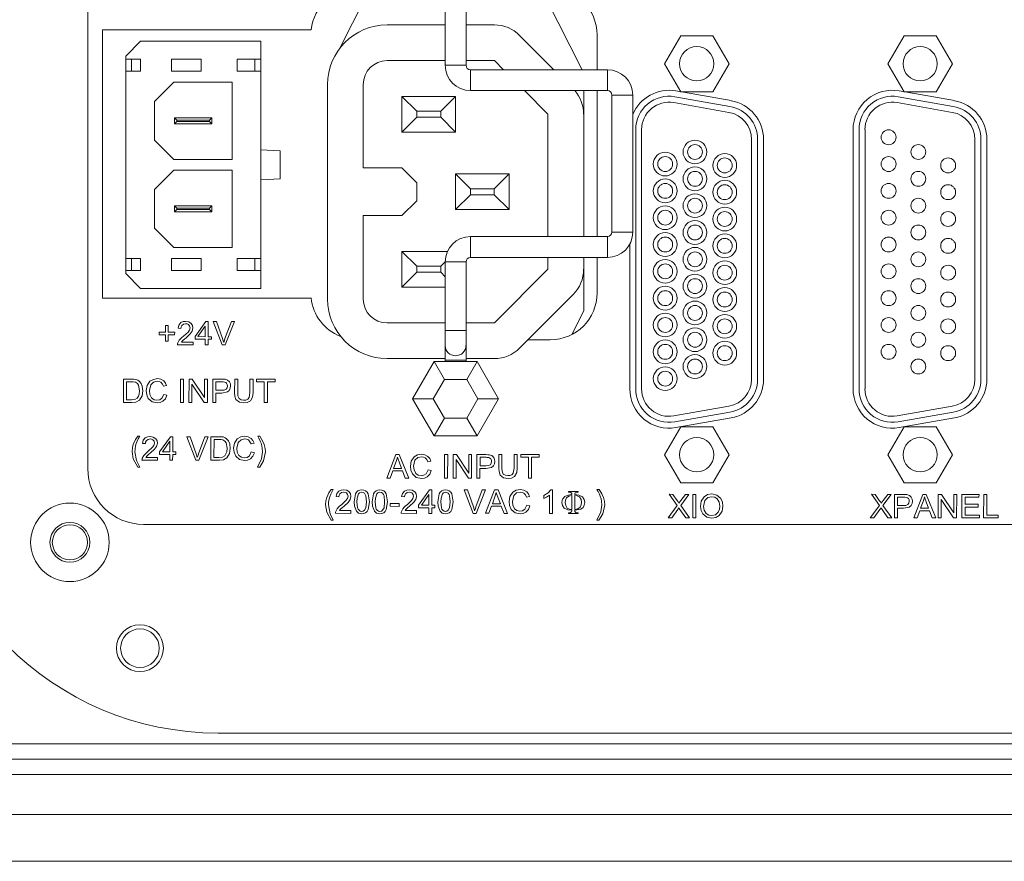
# Model space of a CAD drawing. Extents: x 13 to 426, y 7 to 274.
# Tile 3 of 29: x 72 to 85, y 47 to 58. Entities that reach past the tile are written whole.
import ezdxf

# ---------------------------------------------------------------- set-up
doc = ezdxf.new("R2010")
doc.units = 0
doc.header["$MEASUREMENT"] = 0

msp = doc.modelspace()

# ---------------------------------------------------------------- linework, layer by layer
at = {"color": 7, "linetype": 'Continuous', "lineweight": 15}
for p, q in [((72.864, 59.908), (72.864, 51.812)), ((76.477, 57.955), (76.088, 57.186)), ((79.189, 56.911), (78.662, 57.955)), ((77.436, 57.845), (77.436, 56.969)), ((77.703, 56.969), (77.703, 57.845)), ((76.693, 57.485), (77.436, 57.485)), ((77.703, 57.485), (78.066, 57.485)), ((75.721, 57.422), (73.054, 57.422)), ((73.054, 57.422), (73.054, 53.993)), ((78.389, 57.351), (78.828, 56.911)), ((79.379, 56.911), (79.379, 57.357)), ((80.449, 57.345), (80.243, 56.988)), ((80.862, 57.345), (80.449, 57.345)), ((81.068, 56.988), (80.862, 57.345)), ((83.307, 57.345), (83.1, 56.988)), ((83.719, 57.345), (83.307, 57.345)), ((83.925, 56.988), (83.719, 57.345)), ((73.539, 57.277), (73.349, 57.086)), ((75.078, 57.277), (73.539, 57.277)), ((75.078, 57.277), (75.078, 57.046)), ((73.349, 57.086), (73.349, 57.046)), ((73.539, 57.046), (73.349, 57.046)), ((73.349, 56.894), (73.349, 57.046)), ((73.425, 57.046), (73.425, 56.894)), ((73.539, 57.046), (73.539, 56.894)), ((73.935, 57.046), (74.316, 57.046)), ((73.935, 56.894), (73.935, 57.046)), ((74.316, 57.046), (74.316, 56.894)), ((74.774, 57.046), (75.078, 57.046)), ((74.774, 56.894), (74.774, 57.046)), ((75.002, 56.894), (75.002, 57.046)), ((75.078, 57.046), (75.078, 56.894)), ((77.436, 57.028), (76.693, 57.028)), ((77.436, 56.969), (77.569, 56.969)), ((77.569, 56.969), (77.703, 56.969)), ((78.066, 57.028), (77.703, 57.028)), ((78.182, 56.911), (78.066, 57.028)), ((80.243, 56.988), (80.449, 56.63)), ((80.862, 56.63), (81.068, 56.988)), ((83.1, 56.988), (83.307, 56.63)), ((83.719, 56.63), (83.925, 56.988)), ((73.349, 56.894), (73.539, 56.894)), ((73.349, 56.894), (73.349, 54.497)), ((74.316, 56.894), (73.935, 56.894)), ((75.078, 56.894), (74.774, 56.894)), ((75.078, 55.886), (75.078, 56.894)), ((79.512, 56.911), (77.76, 56.911)), ((77.76, 56.778), (77.76, 56.911)), ((79.512, 56.778), (79.512, 56.911)), ((73.718, 56.505), (73.966, 56.753)), ((73.966, 56.753), (74.709, 56.753)), ((74.709, 56.753), (74.709, 55.762)), ((75.931, 53.98), (75.931, 56.723)), ((76.388, 56.723), (76.388, 55.656)), ((77.76, 56.645), (77.76, 56.778)), ((79.512, 56.645), (79.512, 56.778)), ((77.074, 56.38), (76.883, 56.57)), ((77.569, 56.57), (76.883, 56.57)), ((76.883, 56.57), (76.883, 56.113)), ((77.379, 56.38), (77.569, 56.57)), ((77.569, 56.113), (77.569, 56.57)), ((77.76, 56.645), (79.512, 56.645)), ((78.75, 56.343), (78.449, 56.645)), ((79.208, 56.343), (79.208, 56.645)), ((79.379, 54.778), (79.379, 56.645)), ((79.569, 56.588), (79.569, 54.835)), ((79.569, 56.588), (79.703, 56.588)), ((79.703, 56.588), (79.836, 56.588)), ((79.836, 54.835), (79.836, 56.588)), ((81.08, 56.442), (80.375, 56.566)), ((80.388, 56.641), (81.093, 56.517)), ((80.449, 56.63), (80.862, 56.63)), ((83.937, 56.442), (83.233, 56.566)), ((83.246, 56.641), (83.951, 56.517)), ((83.307, 56.63), (83.719, 56.63)), ((73.718, 56.01), (73.718, 56.505)), ((81.067, 56.367), (80.362, 56.491)), ((81.067, 56.367), (80.362, 56.491)), ((83.924, 56.367), (83.219, 56.491)), ((77.379, 56.38), (77.074, 56.38)), ((77.074, 56.38), (77.074, 56.304)), ((77.379, 56.38), (77.379, 56.304)), ((78.75, 54.778), (78.75, 56.343)), ((79.208, 56.343), (79.208, 54.778)), ((73.975, 56.296), (74.452, 56.296)), ((74.004, 56.267), (73.975, 56.296)), ((73.975, 56.219), (73.975, 56.296)), ((73.975, 56.219), (74.004, 56.248)), ((74.452, 56.219), (73.975, 56.219)), ((74.423, 56.267), (74.004, 56.267)), ((74.004, 56.267), (74.004, 56.248)), ((74.004, 56.248), (74.423, 56.248)), ((74.452, 56.296), (74.423, 56.267)), ((74.423, 56.248), (74.423, 56.267)), ((74.423, 56.248), (74.452, 56.219)), ((74.452, 56.296), (74.452, 56.219)), ((77.074, 56.304), (76.883, 56.113)), ((77.074, 56.304), (77.379, 56.304)), ((77.569, 56.113), (77.379, 56.304)), ((76.883, 56.113), (77.569, 56.113)), ((79.874, 56.146), (79.874, 52.831)), ((79.95, 56.146), (79.95, 52.831)), ((79.95, 56.146), (79.95, 52.831)), ((82.656, 52.831), (82.656, 56.146)), ((82.732, 56.146), (82.732, 52.831)), ((82.808, 56.146), (82.808, 52.831)), ((73.966, 55.762), (73.718, 56.01)), ((81.356, 52.955), (81.356, 56.021)), ((81.356, 52.955), (81.356, 56.021)), ((81.433, 52.955), (81.433, 56.021)), ((81.509, 56.021), (81.509, 52.955)), ((84.214, 52.955), (84.214, 56.021)), ((84.29, 52.955), (84.29, 56.021)), ((84.366, 56.021), (84.366, 52.955)), ((75.078, 55.505), (75.078, 55.886)), ((75.326, 55.873), (75.078, 55.886)), ((75.326, 55.518), (75.326, 55.873)), ((74.709, 55.762), (73.966, 55.762)), ((73.718, 55.381), (73.966, 55.629)), ((73.966, 55.629), (74.709, 55.629)), ((74.709, 55.629), (74.709, 54.638)), ((76.388, 55.656), (76.883, 55.656)), ((76.883, 55.656), (77.074, 55.466)), ((78.255, 55.58), (77.569, 55.58)), ((77.569, 55.58), (77.76, 55.389)), ((77.569, 55.58), (77.569, 55.123)), ((78.255, 55.58), (78.065, 55.389)), ((78.255, 55.123), (78.255, 55.58)), ((75.078, 55.505), (75.326, 55.518)), ((75.078, 54.497), (75.078, 55.505)), ((77.074, 55.237), (77.074, 55.466)), ((73.718, 54.886), (73.718, 55.381)), ((77.569, 55.123), (77.76, 55.313)), ((77.76, 55.389), (78.065, 55.389)), ((77.76, 55.313), (77.76, 55.389)), ((78.065, 55.313), (77.76, 55.313)), ((78.065, 55.313), (78.065, 55.389)), ((78.065, 55.313), (78.255, 55.123)), ((77.074, 55.237), (76.883, 55.046)), ((73.975, 55.095), (73.975, 55.172)), ((74.004, 55.143), (73.975, 55.172)), ((73.975, 55.172), (74.452, 55.172)), ((73.975, 55.095), (74.004, 55.124)), ((74.452, 55.095), (73.975, 55.095)), ((74.004, 55.143), (74.004, 55.124)), ((74.423, 55.143), (74.004, 55.143)), ((74.004, 55.124), (74.423, 55.124)), ((74.452, 55.172), (74.423, 55.143)), ((74.423, 55.124), (74.423, 55.143)), ((74.423, 55.124), (74.452, 55.095)), ((74.452, 55.172), (74.452, 55.095)), ((77.569, 55.123), (78.255, 55.123)), ((76.883, 55.046), (76.388, 55.046)), ((76.388, 55.046), (76.388, 53.98)), ((73.966, 54.638), (73.718, 54.886)), ((79.569, 54.835), (79.703, 54.835)), ((79.703, 54.835), (79.836, 54.835)), ((79.512, 54.778), (77.76, 54.778)), ((77.76, 54.778), (77.76, 54.644)), ((79.512, 54.778), (79.512, 54.644)), ((79.798, 52.831), (79.798, 54.683)), ((74.709, 54.638), (73.966, 54.638)), ((77.074, 54.399), (76.883, 54.589)), ((76.883, 54.589), (76.883, 54.132)), ((77.465, 54.589), (76.883, 54.589)), ((77.76, 54.644), (77.76, 54.511)), ((79.512, 54.644), (79.512, 54.511)), ((73.539, 54.497), (73.349, 54.497)), ((73.349, 54.345), (73.349, 54.497)), ((73.425, 54.497), (73.425, 54.345)), ((73.539, 54.497), (73.539, 54.345)), ((73.935, 54.497), (74.316, 54.497)), ((73.935, 54.345), (73.935, 54.497)), ((74.316, 54.497), (74.316, 54.345)), ((74.774, 54.497), (75.078, 54.497)), ((74.774, 54.345), (74.774, 54.497)), ((75.002, 54.345), (75.002, 54.497)), ((75.078, 54.497), (75.078, 54.345)), ((77.379, 54.399), (77.436, 54.456)), ((77.436, 54.454), (77.436, 53.578)), ((77.436, 54.454), (77.569, 54.454)), ((77.569, 54.454), (77.703, 54.454)), ((77.703, 53.578), (77.703, 54.454)), ((77.76, 54.511), (79.512, 54.511)), ((78.75, 54.36), (78.75, 54.511)), ((79.208, 54.511), (79.208, 54.36)), ((79.379, 54.058), (79.379, 54.511)), ((73.349, 54.345), (73.539, 54.345)), ((73.349, 54.305), (73.349, 54.345)), ((73.349, 54.305), (73.539, 54.114)), ((74.316, 54.345), (73.935, 54.345)), ((75.078, 54.345), (74.774, 54.345)), ((75.078, 54.114), (75.078, 54.345)), ((76.883, 54.132), (77.074, 54.323)), ((77.074, 54.399), (77.074, 54.323)), ((77.379, 54.399), (77.074, 54.399)), ((77.074, 54.323), (77.379, 54.323)), ((77.379, 54.323), (77.379, 54.399)), ((77.379, 54.323), (77.436, 54.265)), ((78.066, 53.675), (78.75, 54.36)), ((79.208, 53.827), (79.208, 54.36)), ((73.539, 54.114), (75.078, 54.114)), ((76.883, 54.132), (77.436, 54.132)), ((73.054, 53.993), (75.721, 53.993)), ((79.074, 54.036), (78.389, 53.352)), ((79.056, 53.526), (79.208, 53.827)), ((74.237, 53.499), (74.374, 53.693)), ((74.374, 53.693), (74.404, 53.693)), ((74.404, 53.693), (74.404, 53.498)), ((74.583, 53.393), (74.467, 53.693)), ((74.467, 53.693), (74.51, 53.693)), ((74.51, 53.693), (74.587, 53.475)), ((74.619, 53.475), (74.701, 53.693)), ((74.742, 53.693), (74.623, 53.393)), ((74.701, 53.693), (74.742, 53.693)), ((76.693, 53.675), (77.436, 53.675)), ((77.703, 53.675), (78.066, 53.675)), ((73.777, 53.524), (73.777, 53.558)), ((73.777, 53.558), (73.859, 53.558)), ((73.859, 53.64), (73.894, 53.64)), ((73.859, 53.558), (73.859, 53.64)), ((73.894, 53.64), (73.894, 53.558)), ((73.894, 53.558), (73.976, 53.558)), ((73.976, 53.558), (73.975, 53.524)), ((74.056, 53.604), (74.018, 53.608)), ((74.367, 53.634), (74.273, 53.499)), ((74.367, 53.498), (74.367, 53.634)), ((77.436, 53.578), (77.436, 53.387)), ((77.436, 53.578), (77.569, 53.578)), ((77.569, 53.578), (77.703, 53.578)), ((77.703, 53.387), (77.703, 53.578)), ((73.859, 53.524), (73.777, 53.524)), ((73.859, 53.441), (73.859, 53.524)), ((73.894, 53.441), (73.859, 53.441)), ((73.894, 53.524), (73.894, 53.441)), ((73.975, 53.524), (73.894, 53.524)), ((74.062, 53.428), (74.21, 53.428)), ((74.21, 53.428), (74.21, 53.393)), ((74.237, 53.465), (74.237, 53.499)), ((74.367, 53.465), (74.237, 53.465)), ((74.273, 53.499), (74.367, 53.498)), ((74.367, 53.393), (74.367, 53.465)), ((74.404, 53.498), (74.445, 53.498)), ((74.445, 53.465), (74.404, 53.465)), ((74.404, 53.465), (74.404, 53.393)), ((74.445, 53.498), (74.445, 53.465)), ((76.088, 53.516), (76.095, 53.502)), ((78.497, 53.46), (78.781, 53.46)), ((74.21, 53.393), (74.011, 53.393)), ((74.404, 53.393), (74.367, 53.393)), ((74.623, 53.393), (74.583, 53.393)), ((77.436, 53.387), (77.436, 53.197)), ((77.703, 53.197), (77.703, 53.387)), ((77.436, 53.218), (76.693, 53.218)), ((77.019, 52.705), (77.294, 53.181)), ((77.294, 53.181), (77.426, 52.953)), ((77.294, 53.181), (77.844, 53.181)), ((77.436, 53.197), (77.436, 53.181)), ((77.436, 53.197), (77.569, 53.197)), ((77.569, 53.197), (77.703, 53.197)), ((78.066, 53.218), (77.703, 53.218)), ((77.703, 53.181), (77.703, 53.197)), ((77.844, 53.181), (77.712, 52.953)), ((77.844, 53.181), (78.119, 52.705)), ((73.32, 52.656), (73.32, 52.957)), ((73.32, 52.957), (73.424, 52.957)), ((73.423, 52.921), (73.36, 52.921)), ((73.36, 52.921), (73.36, 52.692)), ((74.049, 52.656), (74.05, 52.957)), ((74.05, 52.957), (74.089, 52.957)), ((74.089, 52.957), (74.089, 52.656)), ((74.158, 52.656), (74.159, 52.957)), ((74.159, 52.957), (74.2, 52.957)), ((74.2, 52.957), (74.357, 52.721)), ((74.357, 52.721), (74.357, 52.956)), ((74.357, 52.956), (74.396, 52.956)), ((74.396, 52.956), (74.395, 52.656)), ((74.462, 52.656), (74.462, 52.957)), ((74.462, 52.957), (74.576, 52.957)), ((74.579, 52.921), (74.502, 52.921)), ((74.502, 52.921), (74.502, 52.814)), ((74.742, 52.783), (74.743, 52.957)), ((74.743, 52.957), (74.782, 52.957)), ((74.782, 52.957), (74.782, 52.783)), ((74.939, 52.956), (74.979, 52.956)), ((74.939, 52.783), (74.939, 52.956)), ((74.979, 52.956), (74.979, 52.783)), ((75.022, 52.921), (75.023, 52.957)), ((75.121, 52.921), (75.022, 52.921)), ((75.023, 52.957), (75.261, 52.956)), ((75.121, 52.656), (75.121, 52.921)), ((75.261, 52.921), (75.161, 52.921)), ((75.161, 52.921), (75.161, 52.656)), ((75.261, 52.956), (75.261, 52.921)), ((77.426, 52.953), (77.283, 52.705)), ((77.712, 52.953), (77.426, 52.953)), ((77.855, 52.705), (77.712, 52.953)), ((73.872, 52.874), (73.833, 52.865)), ((74.354, 52.656), (74.197, 52.892)), ((74.197, 52.892), (74.197, 52.656)), ((74.502, 52.814), (74.58, 52.814)), ((73.428, 52.656), (73.32, 52.656)), ((73.36, 52.692), (73.424, 52.692)), ((73.837, 52.761), (73.877, 52.751)), ((74.089, 52.656), (74.049, 52.656)), ((74.197, 52.656), (74.158, 52.656)), ((74.395, 52.656), (74.354, 52.656)), ((74.502, 52.656), (74.462, 52.656)), ((74.502, 52.778), (74.502, 52.656)), ((74.579, 52.778), (74.502, 52.778)), ((75.161, 52.656), (75.121, 52.656)), ((77.283, 52.705), (77.019, 52.705)), ((77.294, 52.229), (77.019, 52.705)), ((77.283, 52.705), (77.426, 52.458)), ((77.712, 52.458), (77.855, 52.705)), ((78.119, 52.705), (77.844, 52.229)), ((78.119, 52.705), (77.855, 52.705)), ((80.362, 52.486), (81.067, 52.61)), ((80.362, 52.486), (81.067, 52.61)), ((80.375, 52.411), (81.08, 52.535)), ((83.219, 52.486), (83.924, 52.61)), ((83.233, 52.411), (83.937, 52.535)), ((77.426, 52.458), (77.294, 52.229)), ((77.426, 52.458), (77.712, 52.458)), ((77.712, 52.458), (77.844, 52.229)), ((80.388, 52.336), (81.093, 52.46)), ((83.246, 52.336), (83.951, 52.46)), ((80.449, 52.346), (80.243, 51.989)), ((80.862, 52.346), (80.449, 52.346)), ((81.068, 51.989), (80.862, 52.346)), ((83.307, 52.346), (83.1, 51.989)), ((83.719, 52.346), (83.307, 52.346)), ((83.925, 51.989), (83.719, 52.346)), ((73.503, 52.225), (73.529, 52.225)), ((73.782, 52.026), (73.92, 52.22)), ((73.913, 52.161), (73.819, 52.026)), ((73.913, 52.025), (73.913, 52.161)), ((73.92, 52.22), (73.95, 52.22)), ((73.95, 52.22), (73.95, 52.025)), ((74.245, 51.92), (74.129, 52.22)), ((74.129, 52.22), (74.172, 52.22)), ((74.172, 52.22), (74.25, 52.002)), ((74.282, 52.002), (74.363, 52.22)), ((74.404, 52.22), (74.285, 51.92)), ((74.363, 52.22), (74.404, 52.22)), ((74.439, 51.92), (74.439, 52.22)), ((74.439, 52.22), (74.543, 52.22)), ((74.479, 52.185), (74.478, 51.955)), ((74.542, 52.185), (74.479, 52.185)), ((75.038, 52.225), (75.065, 52.225)), ((77.844, 52.229), (77.294, 52.229)), ((73.602, 52.131), (73.564, 52.134)), ((73.782, 51.992), (73.782, 52.026)), ((74.991, 52.137), (74.952, 52.128)), ((73.755, 51.92), (73.557, 51.92)), ((73.608, 51.955), (73.755, 51.955)), ((73.755, 51.955), (73.755, 51.92)), ((73.913, 51.992), (73.782, 51.992)), ((73.819, 52.026), (73.913, 52.025)), ((73.912, 51.92), (73.913, 51.992)), ((73.949, 51.92), (73.912, 51.92)), ((73.95, 51.991), (73.949, 51.92)), ((73.95, 52.025), (73.99, 52.025)), ((73.99, 51.991), (73.95, 51.991)), ((73.99, 52.025), (73.99, 51.991)), ((74.285, 51.92), (74.245, 51.92)), ((74.547, 51.92), (74.439, 51.92)), ((74.478, 51.955), (74.542, 51.955)), ((74.956, 52.025), (74.996, 52.015)), ((76.69, 51.691), (76.806, 51.991)), ((76.81, 51.902), (76.777, 51.814)), ((76.806, 51.991), (76.848, 51.991)), ((76.848, 51.991), (76.971, 51.691)), ((77.252, 51.909), (77.213, 51.899)), ((77.429, 51.691), (77.429, 51.991)), ((77.429, 51.991), (77.469, 51.991)), ((77.469, 51.991), (77.468, 51.691)), ((77.538, 51.691), (77.539, 51.991)), ((77.539, 51.991), (77.579, 51.991)), ((77.577, 51.927), (77.576, 51.691)), ((77.734, 51.691), (77.577, 51.927)), ((77.579, 51.991), (77.737, 51.755)), ((77.737, 51.755), (77.737, 51.991)), ((77.737, 51.991), (77.775, 51.991)), ((77.775, 51.991), (77.775, 51.691)), ((77.842, 51.691), (77.842, 51.991)), ((77.842, 51.991), (77.955, 51.991)), ((77.959, 51.956), (77.882, 51.956)), ((77.882, 51.956), (77.882, 51.849)), ((78.122, 51.818), (78.122, 51.991)), ((78.122, 51.991), (78.162, 51.991)), ((78.162, 51.991), (78.162, 51.818)), ((78.319, 51.991), (78.359, 51.991)), ((78.319, 51.818), (78.319, 51.991)), ((78.359, 51.991), (78.358, 51.817)), ((78.402, 51.956), (78.402, 51.991)), ((78.402, 51.991), (78.64, 51.991)), ((78.501, 51.956), (78.402, 51.956)), ((78.501, 51.691), (78.501, 51.956)), ((78.541, 51.956), (78.54, 51.691)), ((78.64, 51.956), (78.541, 51.956)), ((78.64, 51.991), (78.64, 51.956)), ((80.243, 51.989), (80.449, 51.632)), ((80.862, 51.632), (81.068, 51.989)), ((83.1, 51.989), (83.307, 51.632)), ((83.719, 51.632), (83.925, 51.989)), ((73.528, 51.831), (73.502, 51.831)), ((75.064, 51.831), (75.037, 51.831)), ((76.765, 51.782), (76.732, 51.691)), ((76.891, 51.782), (76.765, 51.782)), ((76.777, 51.814), (76.879, 51.814)), ((76.879, 51.814), (76.847, 51.897)), ((76.926, 51.691), (76.891, 51.782)), ((77.217, 51.796), (77.257, 51.786)), ((77.958, 51.813), (77.881, 51.813)), ((77.881, 51.813), (77.881, 51.691)), ((77.882, 51.849), (77.959, 51.848)), ((76.732, 51.691), (76.69, 51.691)), ((76.971, 51.691), (76.926, 51.691)), ((77.468, 51.691), (77.429, 51.691)), ((77.576, 51.691), (77.538, 51.691)), ((77.775, 51.691), (77.734, 51.691)), ((77.881, 51.691), (77.842, 51.691)), ((78.54, 51.691), (78.501, 51.691)), ((75.978, 51.545), (76.005, 51.545)), ((77.097, 51.345), (77.235, 51.54)), ((77.235, 51.54), (77.265, 51.54)), ((77.265, 51.54), (77.264, 51.345)), ((77.677, 51.54), (77.72, 51.54)), ((77.793, 51.239), (77.677, 51.54)), ((77.72, 51.54), (77.797, 51.321)), ((77.829, 51.321), (77.911, 51.539)), ((77.951, 51.539), (77.833, 51.239)), ((77.911, 51.539), (77.951, 51.539)), ((77.953, 51.24), (78.069, 51.54)), ((78.069, 51.54), (78.112, 51.54)), ((78.112, 51.54), (78.234, 51.239)), ((78.786, 51.541), (78.81, 51.541)), ((78.81, 51.541), (78.81, 51.239)), ((79.378, 51.545), (79.405, 51.545)), ((80.449, 51.632), (80.862, 51.632)), ((83.307, 51.632), (83.719, 51.632)), ((76.077, 51.45), (76.04, 51.454)), ((76.917, 51.45), (76.879, 51.454)), ((77.228, 51.48), (77.133, 51.345)), ((77.227, 51.345), (77.228, 51.48)), ((78.073, 51.451), (78.04, 51.363)), ((78.142, 51.363), (78.111, 51.446)), ((78.515, 51.457), (78.476, 51.448)), ((78.699, 51.43), (78.699, 51.466)), ((78.773, 51.239), (78.773, 51.474)), ((79.016, 51.511), (79.016, 51.518)), ((79.016, 51.518), (79.137, 51.518)), ((79.027, 51.511), (79.016, 51.511)), ((79.056, 51.29), (79.056, 51.467)), ((79.096, 51.467), (79.095, 51.29)), ((79.137, 51.51), (79.126, 51.51)), ((79.137, 51.518), (79.137, 51.51)), ((80.302, 51.483), (80.349, 51.482)), ((80.404, 51.339), (80.302, 51.483)), ((80.349, 51.482), (80.403, 51.405)), ((80.555, 51.482), (80.449, 51.341)), ((80.451, 51.403), (80.512, 51.482)), ((80.512, 51.482), (80.555, 51.482)), ((80.604, 51.182), (80.605, 51.482)), ((80.605, 51.482), (80.645, 51.482)), ((80.645, 51.482), (80.644, 51.182)), ((82.889, 51.483), (82.936, 51.482)), ((82.991, 51.339), (82.889, 51.483)), ((82.936, 51.482), (82.99, 51.405)), ((83.142, 51.482), (83.036, 51.341)), ((83.038, 51.403), (83.099, 51.482)), ((83.099, 51.482), (83.142, 51.482)), ((83.185, 51.482), (83.299, 51.482)), ((83.185, 51.182), (83.185, 51.482)), ((83.225, 51.447), (83.225, 51.34)), ((83.302, 51.447), (83.225, 51.447)), ((83.431, 51.182), (83.547, 51.482)), ((83.547, 51.482), (83.59, 51.482)), ((83.59, 51.482), (83.712, 51.182)), ((83.744, 51.182), (83.744, 51.482)), ((83.744, 51.482), (83.785, 51.482)), ((83.939, 51.182), (83.782, 51.418)), ((83.782, 51.418), (83.782, 51.182)), ((83.785, 51.482), (83.942, 51.246)), ((83.942, 51.246), (83.943, 51.482)), ((83.943, 51.482), (83.981, 51.482)), ((83.981, 51.482), (83.98, 51.182)), ((84.048, 51.482), (84.266, 51.482)), ((84.048, 51.182), (84.048, 51.482)), ((84.265, 51.447), (84.088, 51.447)), ((84.088, 51.447), (84.088, 51.355)), ((84.266, 51.482), (84.265, 51.447)), ((84.325, 51.182), (84.326, 51.482)), ((84.326, 51.482), (84.365, 51.482)), ((84.365, 51.482), (84.365, 51.218)), ((76.084, 51.275), (76.231, 51.275)), ((76.231, 51.275), (76.231, 51.239)), ((76.732, 51.33), (76.732, 51.367)), ((76.732, 51.367), (76.846, 51.367)), ((76.846, 51.329), (76.732, 51.33)), ((76.846, 51.367), (76.846, 51.329)), ((76.923, 51.275), (77.07, 51.275)), ((77.07, 51.275), (77.07, 51.239)), ((77.097, 51.312), (77.097, 51.345)), ((77.227, 51.311), (77.097, 51.312)), ((77.133, 51.345), (77.227, 51.345)), ((77.227, 51.239), (77.227, 51.311)), ((77.264, 51.345), (77.305, 51.345)), ((77.305, 51.311), (77.264, 51.311)), ((77.264, 51.311), (77.264, 51.239)), ((77.305, 51.345), (77.305, 51.311)), ((78.029, 51.33), (77.996, 51.24)), ((78.154, 51.33), (78.029, 51.33)), ((78.04, 51.363), (78.142, 51.363)), ((78.189, 51.239), (78.154, 51.33)), ((78.481, 51.344), (78.52, 51.334)), ((80.287, 51.182), (80.404, 51.339)), ((80.411, 51.287), (80.335, 51.182)), ((80.513, 51.182), (80.438, 51.289)), ((80.449, 51.341), (80.563, 51.182)), ((82.874, 51.182), (82.991, 51.339)), ((82.998, 51.287), (82.922, 51.182)), ((83.101, 51.182), (83.025, 51.289)), ((83.036, 51.341), (83.15, 51.182)), ((83.225, 51.304), (83.224, 51.182)), ((83.225, 51.34), (83.302, 51.339)), ((83.302, 51.304), (83.225, 51.304)), ((83.507, 51.273), (83.474, 51.182)), ((83.632, 51.273), (83.507, 51.273)), ((83.551, 51.393), (83.518, 51.305)), ((83.518, 51.305), (83.62, 51.305)), ((83.62, 51.305), (83.589, 51.388)), ((83.667, 51.182), (83.632, 51.273)), ((84.088, 51.355), (84.254, 51.355)), ((84.254, 51.319), (84.088, 51.32)), ((84.088, 51.32), (84.088, 51.218)), ((84.254, 51.355), (84.254, 51.319)), ((76.004, 51.151), (75.978, 51.151)), ((76.231, 51.239), (76.032, 51.24)), ((77.07, 51.239), (76.871, 51.24)), ((77.264, 51.239), (77.227, 51.239)), ((77.833, 51.239), (77.793, 51.239)), ((77.996, 51.24), (77.953, 51.24)), ((78.234, 51.239), (78.189, 51.239)), ((78.81, 51.239), (78.773, 51.239)), ((79.015, 51.239), (79.015, 51.247)), ((79.015, 51.247), (79.026, 51.247)), ((79.136, 51.239), (79.015, 51.239)), ((79.126, 51.247), (79.136, 51.247)), ((79.136, 51.247), (79.136, 51.239)), ((79.404, 51.151), (79.378, 51.151)), ((80.335, 51.182), (80.287, 51.182)), ((80.563, 51.182), (80.513, 51.182)), ((80.644, 51.182), (80.604, 51.182)), ((82.922, 51.182), (82.874, 51.182)), ((83.15, 51.182), (83.101, 51.182)), ((83.224, 51.182), (83.185, 51.182)), ((83.474, 51.182), (83.431, 51.182)), ((83.712, 51.182), (83.667, 51.182)), ((83.782, 51.182), (83.744, 51.182)), ((83.98, 51.182), (83.939, 51.182)), ((84.272, 51.182), (84.048, 51.182)), ((84.088, 51.218), (84.272, 51.217)), ((84.272, 51.217), (84.272, 51.182)), ((84.513, 51.182), (84.325, 51.182)), ((84.365, 51.218), (84.513, 51.217)), ((84.513, 51.217), (84.513, 51.182)), ((73.578, 51.097), (87.389, 51.097)), ((74.531, 48.43), (86.437, 48.43)), ((70.328, 48.293), (90.642, 48.293)), ((93.901, 48.095), (67.067, 48.095)), ((89.634, 47.901), (71.334, 47.901)), ((71.334, 47.391), (89.634, 47.391)), ((89.634, 46.791), (71.334, 46.791))]:
    msp.add_line(p, q, dxfattribs=at)
at = {"color": 7, "linetype": 'Continuous', "lineweight": 15, "flags": 128}
for points in [[(74.018, 53.608), (74.029, 53.647), (74.055, 53.678), (74.084, 53.691), (74.116, 53.694)], [(74.115, 53.664), (74.089, 53.659), (74.068, 53.643), (74.059, 53.624), (74.056, 53.604)], [(74.172, 53.612), (74.166, 53.635), (74.151, 53.653), (74.134, 53.661), (74.115, 53.664)], [(74.116, 53.694), (74.155, 53.688), (74.188, 53.667), (74.204, 53.641), (74.209, 53.611)], [(74.088, 53.504), (74.146, 53.557), (74.164, 53.582), (74.172, 53.612)], [(74.209, 53.611), (74.199, 53.568), (74.172, 53.533), (74.121, 53.486)], [(74.011, 53.393), (74.012, 53.408), (74.015, 53.419)], [(74.015, 53.419), (74.034, 53.452), (74.051, 53.471), (74.069, 53.488), (74.088, 53.504)], [(74.121, 53.486), (74.099, 53.468), (74.086, 53.456), (74.073, 53.443), (74.062, 53.428)], [(74.587, 53.475), (74.597, 53.447), (74.603, 53.426)], [(74.603, 53.426), (74.612, 53.453), (74.619, 53.475)], [(73.475, 52.915), (73.446, 52.92), (73.423, 52.921)], [(73.424, 52.957), (73.454, 52.955), (73.477, 52.952)], [(73.527, 52.808), (73.514, 52.877), (73.498, 52.9), (73.475, 52.915)], [(73.477, 52.952), (73.503, 52.943), (73.521, 52.931)], [(73.521, 52.931), (73.546, 52.902), (73.561, 52.867), (73.568, 52.808)], [(73.612, 52.809), (73.622, 52.873), (73.658, 52.928), (73.703, 52.953), (73.754, 52.962)], [(73.753, 52.928), (73.705, 52.917), (73.67, 52.884), (73.653, 52.809)], [(73.833, 52.865), (73.82, 52.893), (73.799, 52.915), (73.777, 52.925), (73.753, 52.928)], [(73.754, 52.962), (73.798, 52.955), (73.836, 52.933), (73.858, 52.906), (73.872, 52.874)], [(74.576, 52.957), (74.601, 52.956), (74.621, 52.954)], [(74.616, 52.918), (74.595, 52.921), (74.579, 52.921)], [(74.65, 52.868), (74.648, 52.886), (74.64, 52.903), (74.629, 52.912), (74.616, 52.918)], [(74.621, 52.954), (74.653, 52.943), (74.677, 52.92), (74.688, 52.896), (74.691, 52.869)], [(73.568, 52.808), (73.559, 52.743), (73.525, 52.686), (73.48, 52.662), (73.428, 52.656)], [(73.497, 52.713), (73.514, 52.736), (73.523, 52.763), (73.527, 52.808)], [(73.752, 52.651), (73.687, 52.664), (73.638, 52.708), (73.618, 52.757), (73.612, 52.809)], [(73.653, 52.809), (73.658, 52.76), (73.679, 52.715), (73.711, 52.693), (73.749, 52.685)], [(74.691, 52.869), (74.687, 52.839), (74.673, 52.812), (74.65, 52.792), (74.579, 52.778)], [(74.58, 52.814), (74.608, 52.816), (74.634, 52.828), (74.647, 52.846), (74.65, 52.868)], [(74.861, 52.651), (74.804, 52.66), (74.76, 52.695), (74.746, 52.738), (74.742, 52.783)], [(74.782, 52.783), (74.785, 52.744), (74.8, 52.708), (74.827, 52.691), (74.858, 52.687)], [(74.858, 52.687), (74.885, 52.689), (74.911, 52.699), (74.928, 52.719), (74.939, 52.783)], [(74.979, 52.783), (74.973, 52.726), (74.945, 52.678), (74.905, 52.657), (74.861, 52.651)], [(73.424, 52.692), (73.467, 52.696), (73.497, 52.713)], [(73.749, 52.685), (73.784, 52.691), (73.813, 52.711), (73.837, 52.761)], [(73.877, 52.751), (73.858, 52.706), (73.825, 52.672), (73.79, 52.656), (73.752, 52.651)], [(73.445, 52.122), (73.474, 52.182), (73.503, 52.225)], [(73.496, 52.164), (73.484, 52.132), (73.476, 52.105)], [(73.529, 52.225), (73.51, 52.191), (73.496, 52.164)], [(73.564, 52.134), (73.574, 52.174), (73.6, 52.205), (73.63, 52.218), (73.662, 52.221)], [(73.661, 52.191), (73.635, 52.186), (73.614, 52.17), (73.604, 52.151), (73.602, 52.131)], [(73.717, 52.139), (73.712, 52.162), (73.696, 52.18), (73.679, 52.188), (73.661, 52.191)], [(73.662, 52.221), (73.7, 52.215), (73.733, 52.194), (73.75, 52.168), (73.755, 52.138)], [(74.593, 52.178), (74.565, 52.184), (74.542, 52.185)], [(74.543, 52.22), (74.573, 52.219), (74.596, 52.216)], [(74.646, 52.072), (74.633, 52.141), (74.616, 52.163), (74.593, 52.178)], [(74.596, 52.216), (74.622, 52.206), (74.64, 52.194)], [(74.64, 52.194), (74.665, 52.165), (74.68, 52.13), (74.687, 52.071)], [(74.73, 52.072), (74.741, 52.137), (74.777, 52.191), (74.822, 52.217), (74.872, 52.225)], [(74.871, 52.191), (74.824, 52.181), (74.789, 52.147), (74.771, 52.072)], [(74.952, 52.128), (74.939, 52.156), (74.918, 52.179), (74.896, 52.188), (74.871, 52.191)], [(74.872, 52.225), (74.916, 52.218), (74.955, 52.196), (74.977, 52.17), (74.991, 52.137)], [(75.071, 52.164), (75.053, 52.199), (75.038, 52.225)], [(75.065, 52.225), (75.1, 52.169), (75.121, 52.122)], [(75.09, 52.105), (75.081, 52.138), (75.071, 52.164)], [(73.43, 52.029), (73.435, 52.082), (73.445, 52.122)], [(73.502, 51.831), (73.445, 51.936), (73.43, 52.029)], [(73.476, 52.105), (73.469, 52.062), (73.467, 52.028)], [(73.467, 52.028), (73.488, 51.914), (73.528, 51.831)], [(73.561, 51.945), (73.58, 51.979), (73.596, 51.997), (73.615, 52.015), (73.634, 52.031)], [(73.634, 52.031), (73.691, 52.084), (73.709, 52.109), (73.717, 52.139)], [(73.755, 52.138), (73.744, 52.095), (73.718, 52.06), (73.666, 52.013)], [(74.687, 52.071), (74.678, 52.006), (74.644, 51.95), (74.598, 51.925), (74.547, 51.92)], [(74.616, 51.976), (74.632, 52), (74.642, 52.027), (74.646, 52.072)], [(74.871, 51.914), (74.806, 51.927), (74.757, 51.971), (74.737, 52.02), (74.73, 52.072)], [(74.771, 52.072), (74.777, 52.023), (74.798, 51.979), (74.83, 51.956), (74.868, 51.948)], [(75.037, 51.831), (75.086, 51.938), (75.099, 52.028)], [(75.137, 52.028), (75.112, 51.912), (75.064, 51.831)], [(75.099, 52.028), (75.096, 52.071), (75.09, 52.105)], [(75.121, 52.122), (75.134, 52.07), (75.137, 52.028)], [(73.557, 51.92), (73.558, 51.934), (73.561, 51.945)], [(73.666, 52.013), (73.645, 51.995), (73.631, 51.983), (73.618, 51.97), (73.608, 51.955)], [(74.25, 52.002), (74.259, 51.974), (74.265, 51.953)], [(74.265, 51.953), (74.274, 51.98), (74.282, 52.002)], [(74.542, 51.955), (74.586, 51.96), (74.616, 51.976)], [(74.868, 51.948), (74.903, 51.955), (74.932, 51.975), (74.956, 52.025)], [(74.996, 52.015), (74.977, 51.97), (74.944, 51.935), (74.909, 51.919), (74.871, 51.914)], [(76.826, 51.96), (76.818, 51.927), (76.81, 51.902)], [(76.847, 51.897), (76.835, 51.932), (76.826, 51.96)], [(76.991, 51.843), (77.002, 51.908), (77.038, 51.962), (77.082, 51.988), (77.133, 51.996)], [(77.132, 51.962), (77.085, 51.952), (77.049, 51.918), (77.032, 51.844)], [(77.213, 51.899), (77.2, 51.928), (77.179, 51.95), (77.157, 51.959), (77.132, 51.962)], [(77.133, 51.996), (77.177, 51.99), (77.216, 51.968), (77.238, 51.941), (77.252, 51.909)], [(77.955, 51.991), (77.981, 51.99), (78.001, 51.988)], [(78.071, 51.904), (78.067, 51.874), (78.053, 51.846), (78.029, 51.826), (77.958, 51.813)], [(77.996, 51.953), (77.975, 51.955), (77.959, 51.956)], [(77.959, 51.848), (77.988, 51.851), (78.014, 51.862), (78.026, 51.881), (78.03, 51.903)], [(78.03, 51.903), (78.028, 51.921), (78.019, 51.937), (78.009, 51.947), (77.996, 51.953)], [(78.001, 51.988), (78.033, 51.978), (78.057, 51.954), (78.068, 51.93), (78.071, 51.904)], [(77.132, 51.686), (77.067, 51.698), (77.017, 51.743), (76.998, 51.791), (76.991, 51.843)], [(77.032, 51.844), (77.038, 51.794), (77.059, 51.75), (77.091, 51.727), (77.129, 51.72)], [(77.129, 51.72), (77.164, 51.726), (77.193, 51.746), (77.217, 51.796)], [(77.257, 51.786), (77.238, 51.741), (77.205, 51.706), (77.17, 51.69), (77.132, 51.686)], [(78.241, 51.686), (78.184, 51.695), (78.14, 51.73), (78.125, 51.773), (78.122, 51.818)], [(78.162, 51.818), (78.164, 51.778), (78.18, 51.742), (78.206, 51.726), (78.237, 51.722)], [(78.237, 51.722), (78.265, 51.724), (78.29, 51.734), (78.308, 51.754), (78.319, 51.818)], [(78.358, 51.817), (78.353, 51.761), (78.324, 51.712), (78.285, 51.691), (78.241, 51.686)], [(75.921, 51.442), (75.949, 51.502), (75.978, 51.545)], [(76.005, 51.545), (75.986, 51.511), (75.972, 51.484)], [(76.04, 51.454), (76.05, 51.494), (76.076, 51.524), (76.105, 51.537), (76.137, 51.541)], [(76.137, 51.541), (76.176, 51.535), (76.209, 51.514), (76.225, 51.488), (76.231, 51.457)], [(76.27, 51.388), (76.287, 51.488), (76.301, 51.51), (76.32, 51.528), (76.343, 51.538), (76.368, 51.541)], [(76.368, 51.541), (76.394, 51.538), (76.417, 51.527), (76.436, 51.51), (76.449, 51.488), (76.466, 51.387)], [(76.503, 51.388), (76.52, 51.488), (76.534, 51.51), (76.553, 51.528), (76.576, 51.538), (76.602, 51.541)], [(76.602, 51.541), (76.627, 51.538), (76.65, 51.527), (76.669, 51.51), (76.682, 51.488), (76.699, 51.387)], [(76.879, 51.454), (76.889, 51.494), (76.915, 51.524), (76.944, 51.537), (76.976, 51.541)], [(76.976, 51.541), (77.015, 51.535), (77.048, 51.514), (77.064, 51.488), (77.07, 51.457)], [(77.342, 51.388), (77.359, 51.488), (77.373, 51.51), (77.392, 51.528), (77.415, 51.538), (77.441, 51.541)], [(77.441, 51.541), (77.466, 51.538), (77.489, 51.527), (77.508, 51.51), (77.521, 51.488), (77.538, 51.387)], [(78.255, 51.392), (78.265, 51.457), (78.301, 51.511), (78.346, 51.536), (78.397, 51.545)], [(78.397, 51.545), (78.441, 51.538), (78.479, 51.516), (78.502, 51.489), (78.515, 51.457)], [(78.699, 51.466), (78.754, 51.501), (78.786, 51.541)], [(79.411, 51.483), (79.394, 51.518), (79.378, 51.545)], [(79.405, 51.545), (79.44, 51.489), (79.462, 51.442)], [(75.905, 51.348), (75.91, 51.401), (75.921, 51.442)], [(75.952, 51.425), (75.945, 51.382), (75.943, 51.348)], [(75.972, 51.484), (75.959, 51.451), (75.952, 51.425)], [(76.136, 51.51), (76.11, 51.506), (76.089, 51.49), (76.08, 51.471), (76.077, 51.45)], [(76.109, 51.35), (76.167, 51.404), (76.185, 51.429), (76.193, 51.458)], [(76.193, 51.458), (76.188, 51.482), (76.172, 51.5), (76.155, 51.508), (76.136, 51.51)], [(76.231, 51.457), (76.22, 51.415), (76.193, 51.379), (76.142, 51.333)], [(76.327, 51.489), (76.311, 51.433), (76.308, 51.388)], [(76.368, 51.51), (76.342, 51.504), (76.327, 51.489)], [(76.428, 51.387), (76.421, 51.463), (76.414, 51.481), (76.402, 51.496), (76.387, 51.507), (76.368, 51.51)], [(76.56, 51.489), (76.544, 51.433), (76.541, 51.388)], [(76.601, 51.51), (76.576, 51.504), (76.56, 51.489)], [(76.661, 51.387), (76.654, 51.463), (76.647, 51.481), (76.636, 51.496), (76.62, 51.507), (76.601, 51.51)], [(76.975, 51.51), (76.949, 51.506), (76.929, 51.49), (76.919, 51.471), (76.917, 51.45)], [(76.948, 51.35), (77.006, 51.404), (77.024, 51.429), (77.032, 51.458)], [(77.032, 51.458), (77.027, 51.482), (77.011, 51.5), (76.994, 51.508), (76.975, 51.51)], [(77.07, 51.457), (77.059, 51.415), (77.032, 51.379), (76.981, 51.333)], [(77.4, 51.489), (77.383, 51.433), (77.38, 51.388)], [(77.44, 51.51), (77.415, 51.504), (77.4, 51.489)], [(77.5, 51.387), (77.493, 51.463), (77.486, 51.481), (77.475, 51.496), (77.459, 51.507), (77.44, 51.51)], [(78.09, 51.508), (78.082, 51.476), (78.073, 51.451)], [(78.111, 51.446), (78.098, 51.48), (78.09, 51.508)], [(78.396, 51.511), (78.348, 51.5), (78.313, 51.467), (78.296, 51.392)], [(78.476, 51.448), (78.464, 51.476), (78.442, 51.498), (78.42, 51.508), (78.396, 51.511)], [(78.773, 51.474), (78.734, 51.446), (78.699, 51.43)], [(78.93, 51.379), (78.933, 51.406), (78.942, 51.427)], [(78.942, 51.427), (78.969, 51.456), (78.997, 51.47)], [(79.056, 51.467), (79.018, 51.46), (78.988, 51.437), (78.976, 51.409), (78.972, 51.379)], [(78.997, 51.47), (79.03, 51.477), (79.056, 51.479)], [(79.05, 51.502), (79.038, 51.509), (79.027, 51.511)], [(79.056, 51.479), (79.055, 51.492), (79.05, 51.502)], [(79.126, 51.51), (79.112, 51.508), (79.101, 51.5), (79.097, 51.49), (79.096, 51.479)], [(79.096, 51.479), (79.146, 51.472), (79.191, 51.45), (79.214, 51.417), (79.222, 51.378)], [(79.179, 51.378), (79.174, 51.417), (79.153, 51.449), (79.126, 51.463), (79.096, 51.467)], [(79.431, 51.424), (79.421, 51.458), (79.411, 51.483)], [(79.439, 51.348), (79.437, 51.391), (79.431, 51.424)], [(79.462, 51.442), (79.474, 51.39), (79.477, 51.348)], [(80.403, 51.405), (80.417, 51.385), (80.427, 51.368)], [(80.427, 51.368), (80.44, 51.388), (80.451, 51.403)], [(80.702, 51.328), (80.712, 51.395), (80.749, 51.452), (80.794, 51.479), (80.846, 51.488)], [(80.847, 51.453), (80.797, 51.441), (80.76, 51.406), (80.743, 51.328)], [(80.846, 51.488), (80.911, 51.473), (80.961, 51.431), (80.983, 51.383), (80.989, 51.331)], [(80.949, 51.332), (80.942, 51.381), (80.917, 51.424), (80.885, 51.446), (80.847, 51.453)], [(82.99, 51.405), (83.004, 51.385), (83.014, 51.368)], [(83.014, 51.368), (83.027, 51.388), (83.038, 51.403)], [(83.299, 51.482), (83.324, 51.482), (83.344, 51.479)], [(83.339, 51.444), (83.318, 51.447), (83.302, 51.447)], [(83.373, 51.394), (83.371, 51.412), (83.362, 51.428), (83.352, 51.438), (83.339, 51.444)], [(83.344, 51.479), (83.376, 51.469), (83.4, 51.446), (83.411, 51.421), (83.414, 51.395)], [(83.568, 51.451), (83.56, 51.418), (83.551, 51.393)], [(83.589, 51.388), (83.576, 51.423), (83.568, 51.451)], [(75.978, 51.151), (75.921, 51.256), (75.905, 51.348)], [(75.943, 51.348), (75.964, 51.233), (76.004, 51.151)], [(76.037, 51.265), (76.056, 51.299), (76.072, 51.317), (76.09, 51.334), (76.109, 51.35)], [(76.142, 51.333), (76.121, 51.314), (76.107, 51.302), (76.094, 51.29), (76.084, 51.275)], [(76.3, 51.266), (76.274, 51.332), (76.27, 51.388)], [(76.308, 51.388), (76.315, 51.312), (76.322, 51.294), (76.334, 51.279), (76.349, 51.268), (76.368, 51.265)], [(76.368, 51.265), (76.387, 51.268), (76.402, 51.279), (76.421, 51.312), (76.428, 51.387)], [(76.466, 51.387), (76.449, 51.287), (76.436, 51.265), (76.417, 51.248), (76.393, 51.237), (76.368, 51.234)], [(76.533, 51.266), (76.507, 51.332), (76.503, 51.388)], [(76.541, 51.388), (76.549, 51.312), (76.555, 51.294), (76.567, 51.279), (76.583, 51.268), (76.601, 51.265)], [(76.699, 51.387), (76.682, 51.287), (76.669, 51.265), (76.65, 51.248), (76.626, 51.237), (76.601, 51.234)], [(76.601, 51.265), (76.62, 51.268), (76.635, 51.279), (76.654, 51.312), (76.661, 51.387)], [(76.876, 51.265), (76.895, 51.299), (76.911, 51.317), (76.929, 51.334), (76.948, 51.35)], [(76.981, 51.333), (76.96, 51.314), (76.946, 51.302), (76.933, 51.29), (76.923, 51.275)], [(77.372, 51.266), (77.346, 51.332), (77.342, 51.388)], [(77.38, 51.388), (77.388, 51.312), (77.394, 51.294), (77.406, 51.279), (77.422, 51.268), (77.44, 51.265)], [(77.538, 51.387), (77.521, 51.287), (77.508, 51.265), (77.489, 51.248), (77.466, 51.237), (77.44, 51.234)], [(77.44, 51.265), (77.459, 51.268), (77.474, 51.279), (77.493, 51.312), (77.5, 51.387)], [(77.797, 51.321), (77.807, 51.294), (77.813, 51.272)], [(77.813, 51.272), (77.822, 51.3), (77.829, 51.321)], [(78.396, 51.234), (78.33, 51.247), (78.281, 51.291), (78.261, 51.34), (78.255, 51.392)], [(78.296, 51.392), (78.301, 51.343), (78.323, 51.298), (78.354, 51.276), (78.393, 51.268)], [(78.393, 51.268), (78.427, 51.274), (78.457, 51.294), (78.481, 51.344)], [(78.52, 51.334), (78.502, 51.29), (78.468, 51.255), (78.434, 51.239), (78.396, 51.234)], [(79.056, 51.279), (79.006, 51.285), (78.96, 51.307), (78.937, 51.34), (78.93, 51.379)], [(78.972, 51.379), (78.978, 51.341), (78.999, 51.308), (79.026, 51.295), (79.056, 51.29)], [(79.026, 51.247), (79.04, 51.249), (79.051, 51.257), (79.055, 51.268), (79.056, 51.279)], [(79.222, 51.378), (79.216, 51.345), (79.2, 51.316), (79.173, 51.295), (79.095, 51.279)], [(79.095, 51.29), (79.133, 51.297), (79.164, 51.32), (79.176, 51.348), (79.179, 51.378)], [(79.095, 51.279), (79.097, 51.265), (79.102, 51.255)], [(79.378, 51.151), (79.426, 51.257), (79.439, 51.348)], [(79.477, 51.348), (79.452, 51.232), (79.404, 51.151)], [(80.425, 51.309), (80.417, 51.296), (80.411, 51.287)], [(80.438, 51.289), (80.431, 51.3), (80.425, 51.309)], [(80.846, 51.177), (80.782, 51.191), (80.732, 51.232), (80.71, 51.278), (80.702, 51.328)], [(80.743, 51.328), (80.75, 51.28), (80.776, 51.238), (80.808, 51.218), (80.846, 51.211)], [(80.846, 51.211), (80.894, 51.222), (80.93, 51.256), (80.945, 51.293), (80.949, 51.332)], [(80.989, 51.331), (80.978, 51.266), (80.942, 51.212), (80.897, 51.185), (80.846, 51.177)], [(83.012, 51.309), (83.004, 51.296), (82.998, 51.287)], [(83.025, 51.289), (83.018, 51.3), (83.012, 51.309)], [(83.414, 51.395), (83.41, 51.365), (83.396, 51.338), (83.372, 51.317), (83.302, 51.304)], [(83.302, 51.339), (83.331, 51.342), (83.357, 51.354), (83.37, 51.372), (83.373, 51.394)], [(76.032, 51.24), (76.033, 51.254), (76.037, 51.265)], [(76.368, 51.234), (76.326, 51.244), (76.3, 51.266)], [(76.601, 51.234), (76.559, 51.244), (76.533, 51.266)], [(76.871, 51.24), (76.872, 51.254), (76.876, 51.265)], [(77.44, 51.234), (77.398, 51.244), (77.372, 51.266)], [(79.102, 51.255), (79.114, 51.248), (79.126, 51.247)]]:
    msp.add_lwpolyline(points, dxfattribs=at)
at = {"color": 7, "linetype": 'Continuous', "lineweight": 15}
for centre, radius in [((80.655, 56.988), 0.219), ((83.513, 56.988), 0.219), ((83.109, 56.048), 0.0953), ((80.632, 55.86), 0.152), ((80.632, 55.86), 0.0953), ((83.49, 55.86), 0.0953), ((80.251, 55.706), 0.152), ((81.013, 55.688), 0.152), ((80.251, 55.706), 0.0953), ((81.013, 55.688), 0.0953), ((83.109, 55.706), 0.0953), ((83.871, 55.688), 0.0953), ((80.632, 55.517), 0.152), ((80.632, 55.517), 0.0953), ((83.49, 55.517), 0.0953), ((80.251, 55.363), 0.152), ((80.251, 55.363), 0.0953), ((81.013, 55.346), 0.152), ((81.013, 55.346), 0.0953), ((83.109, 55.363), 0.0953), ((83.871, 55.346), 0.0953), ((80.632, 55.174), 0.152), ((80.632, 55.174), 0.0953), ((83.49, 55.174), 0.0953), ((80.251, 55.02), 0.152), ((80.251, 55.02), 0.0953), ((81.013, 55.003), 0.152), ((81.013, 55.003), 0.0953), ((83.109, 55.02), 0.0953), ((83.871, 55.003), 0.0953), ((80.632, 54.831), 0.152), ((80.632, 54.831), 0.0953), ((83.49, 54.831), 0.0953), ((80.251, 54.677), 0.152), ((81.013, 54.66), 0.152), ((80.251, 54.677), 0.0953), ((81.013, 54.66), 0.0953), ((83.109, 54.677), 0.0953), ((83.871, 54.66), 0.0953), ((80.632, 54.488), 0.152), ((80.632, 54.488), 0.0953), ((83.49, 54.488), 0.0953), ((80.251, 54.334), 0.152), ((80.251, 54.334), 0.0953), ((81.013, 54.317), 0.152), ((83.109, 54.334), 0.0953), ((80.632, 54.145), 0.152), ((81.013, 54.317), 0.0953), ((83.871, 54.317), 0.0953), ((80.632, 54.145), 0.0953), ((83.49, 54.145), 0.0953), ((80.251, 53.991), 0.152), ((80.251, 53.991), 0.0953), ((81.013, 53.974), 0.152), ((81.013, 53.974), 0.0953), ((83.109, 53.991), 0.0953), ((83.871, 53.974), 0.0953), ((80.632, 53.802), 0.152), ((80.251, 53.648), 0.152), ((80.632, 53.802), 0.0953), ((83.49, 53.802), 0.0953), ((80.251, 53.648), 0.0953), ((81.013, 53.631), 0.152), ((81.013, 53.631), 0.0953), ((83.109, 53.648), 0.0953), ((83.871, 53.631), 0.0953), ((80.632, 53.46), 0.152), ((80.632, 53.46), 0.0953), ((83.49, 53.46), 0.0953), ((80.251, 53.305), 0.152), ((81.013, 53.288), 0.152), ((80.251, 53.305), 0.0953), ((81.013, 53.288), 0.0953), ((83.109, 53.305), 0.0953), ((83.871, 53.288), 0.0953), ((80.632, 53.117), 0.152), ((80.632, 53.117), 0.0953), ((83.49, 53.117), 0.0953), ((80.251, 52.962), 0.152), ((80.251, 52.962), 0.0953), ((80.655, 51.989), 0.219), ((83.513, 51.989), 0.219), ((72.635, 50.869), 0.502), ((72.635, 50.869), 0.255), ((72.635, 50.869), 0.225), ((73.531, 49.516), 0.3), ((73.531, 49.516), 0.247)]:
    msp.add_circle(centre, radius, dxfattribs=at)
for centre, radius, start, end in [((76.316, 57.357), 0.598, 90, 173.7838), ((78.781, 57.357), 0.598, 0, 90), ((76.693, 56.723), 0.762, 90, 180), ((78.066, 57.028), 0.457, 45, 90), ((76.693, 56.723), 0.305, 90, 180), ((77.76, 56.969), 0.324, 180, 270), ((77.76, 56.969), 0.0571, 180, 270), ((79.512, 56.588), 0.324, 0, 90), ((78.75, 56.343), 0.457, 0, 41.3034), ((79.512, 56.588), 0.0571, 0, 90), ((80.301, 56.146), 0.503, 79.9902, 157.5544), ((80.301, 56.146), 0.427, 80, 180), ((83.158, 56.146), 0.503, 79.9902, 180), ((83.158, 56.146), 0.427, 80, 180), ((80.301, 56.146), 0.351, 80, 180), ((80.301, 56.146), 0.351, 80, 180), ((81.006, 56.021), 0.427, 0, 80), ((81.006, 56.021), 0.503, 0, 79.9902), ((83.158, 56.146), 0.351, 80, 180), ((83.863, 56.021), 0.427, 0, 80), ((83.863, 56.021), 0.503, 0, 79.9902), ((81.006, 56.021), 0.351, 0, 80), ((81.006, 56.021), 0.351, 0, 80), ((83.863, 56.021), 0.351, 0, 80), ((79.512, 54.835), 0.0571, 270, 0), ((79.512, 54.835), 0.324, 270, 0), ((77.76, 54.454), 0.324, 90, 180), ((77.76, 54.454), 0.0571, 90, 180), ((78.75, 54.36), 0.457, 315, 0), ((78.781, 54.058), 0.598, 270, 0), ((76.316, 54.058), 0.598, 186.2162, 248.3516), ((76.693, 53.98), 0.762, 180, 270), ((76.693, 53.98), 0.305, 180, 270), ((77.569, 53.387), 0.133, 180, 270), ((77.569, 53.387), 0.133, 270, 0), ((78.066, 53.675), 0.457, 270, 315), ((81.006, 52.955), 0.351, 280, 0), ((81.006, 52.955), 0.351, 280, 0), ((81.006, 52.955), 0.427, 280, 0), ((81.006, 52.955), 0.503, 280.0098, 0), ((83.863, 52.955), 0.351, 280, 0), ((83.863, 52.955), 0.427, 280, 0), ((83.863, 52.955), 0.503, 280.0098, 0), ((80.301, 52.831), 0.503, 180, 280.0098), ((80.301, 52.831), 0.427, 180, 280), ((80.301, 52.831), 0.351, 180, 280), ((80.301, 52.831), 0.351, 180, 280), ((83.158, 52.831), 0.503, 180, 280.0098), ((83.158, 52.831), 0.427, 180, 280), ((83.158, 52.831), 0.351, 180, 280), ((74.531, 52.24), 3.81, 180, 270), ((73.578, 51.812), 0.714, 180, 270)]:
    msp.add_arc(centre, radius, start, end, dxfattribs=at)

doc.saveas('drawing.dxf')
